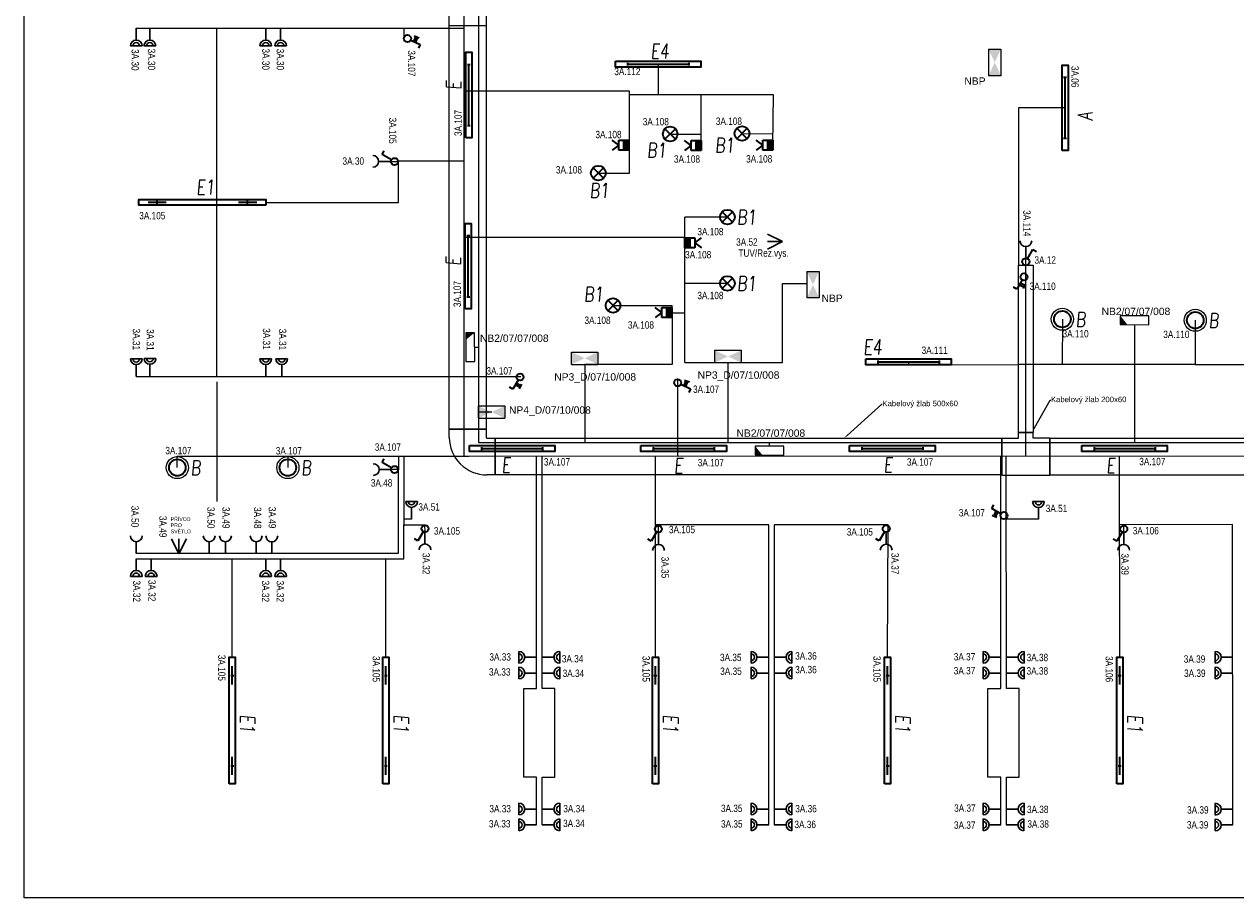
# Model space of a CAD drawing. Header units: millimetres. Extents: x 373037 to 693665, y 214892 to 273272.
# Tile 49 of 56: x 655038 to 671478, y 214892 to 226750. Entities that reach past the tile are written whole.
import ezdxf
from ezdxf import colors
from ezdxf.entities.mleader import LeaderData, LeaderLine
from ezdxf.enums import TextEntityAlignment as Align
from ezdxf.math import Vec2, Vec3

# ---------------------------------------------------------------- set-up
doc = ezdxf.new("R2010")
doc.units = ezdxf.units.MM
doc.header["$LTSCALE"] = 100
doc.layers.get('0').update_dxf_attribs({"linetype": 'CONTINUOUS'})
for name, color, linetype, lineweight in [('2DE_OBL', 91, 'CONTINUOUS', 35), ('2DE_OBL_L1', 91, 'CONTINUOUS', 35), ('CP_DETAL', 33, 'CONTINUOUS', 18), ('E_KABELOVY ŽLAB', 36, 'CONTINUOUS', 25), ('E_NOUZOVÉ+PP OSVĚTLENÍ', 60, 'CONTINUOUS', 25), ('E_SVĚTLA POPIS', 130, 'CONTINUOUS', 30), ('E_VEDENÍ SILNOPROUD', 50, 'CONTINUOUS', 25), ('E_VEDENÍ_CBS', 214, 'CONTINUOUS', 25), ('E_VYPINACE', 170, 'CONTINUOUS', 35), ('E_ZÁSUVKY POPIS', 111, 'CONTINUOUS', 30), ('E_ZÁSUVKY-DVOJITE', 7, 'CONTINUOUS', 30), ('E_ZÁSUVKY.OST.+VYVODY', 11, 'CONTINUOUS', 30), ('E_ŽLABY', 40, 'CONTINUOUS', 15), ('U1 LIGHTING', 10, 'CONTINUOUS', 35)]:
    doc.layers.add(name, color=color, linetype=linetype, lineweight=lineweight)
for name, color, linetype in [('BEZPECNOSTNE SVETLA', 80, 'CONTINUOUS'), ('E_RÁM', 253, 'CONTINUOUS'), ('GC3_MEP_E_LV_SECURITY LIGHT', 80, 'CONTINUOUS'), ('PIKTOGRAMY', 210, 'CONTINUOUS'), ('PRIPOJKA 230V', 1, 'CONTINUOUS'), ('ŽLAB', 7, 'CONTINUOUS')]:
    doc.layers.add(name, color=color, linetype=linetype)
doc.styles.add('ARIAL', font='arial.ttf')
doc.styles.add('CP_ATTR', font='ROMANS.SHX')
doc.styles.add('CS-ROMANS', font='romans.shx', dxfattribs={"width": 0.75, "oblique": 5})
doc.styles.get("Standard").update_dxf_attribs({"font": 'arial.ttf'})
doc.styles.add('V+P_01_B3_E_FP_001$0$BLOCK', font='romans.shx', dxfattribs={"width": 0.8})

# ---------------------------------------------------------------- blocks, each defined once
blk = doc.blocks.new('zasuvka_jednoducha')
at = {"color": 1, "lineweight": 30}
blk.add_line((19281, 12983), (19281, 13143), dxfattribs=at)
blk.add_arc((19281, 12903), 80, 0, 180, dxfattribs=at)
blk = doc.blocks.new('A$C3423193F')
at = {"color": 1, "linetype": 'ByBlock'}
for p, q in [((80, 240), (0, 240)), ((80, 240), (160, 240)), ((80, 160), (80, 0))]:
    blk.add_line(p, q, dxfattribs=at)
for radius in [80, 45.2]:
    blk.add_arc((80, 240), radius, 180, 0, dxfattribs=at)
blk = doc.blocks.new('*U28', base_point=(57391, -22719))
at = {"lineweight": 30, "ltscale": 0.1}
for p, q in [((57291, -22519), (57391, -22719)), ((57391, -22719), (57391, -22519)), ((57391, -22719), (57491, -22519))]:
    blk.add_line(p, q, dxfattribs=at)
blk = doc.blocks.new('pripojka 230V')
at = {"layer": 'PRIPOJKA 230V', "color": 1, "xscale": -1}
blk.add_blockref('*U28', (0, -2, -40), dxfattribs=at)
blk = doc.blocks.new('*U30')
at = {"color": 0, "linetype": 'ByBlock'}
for p, q in [((24, 249.57), (96, 374.28)), ((96, 374.28), (143.56, 346.82))]:
    blk.add_line(p, q, dxfattribs=at)
blk.add_circle((0, 208), 48, dxfattribs=at)
blk = doc.blocks.new('prepinas-svetel-jednoduchy')
at = {"layer": 'E_VYPINACE', "rotation": 89.99999999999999}
blk.add_blockref('*U30', (208, 2), dxfattribs=at)
blk = doc.blocks.new('E')
at = {"layer": 'U1 LIGHTING', "style": 'CS-ROMANS', "oblique": 5, "width": 0.75}
blk.add_text('E', height=200, dxfattribs=at).set_placement((229480, 21709))
blk = doc.blocks.new('*U24')
at = {"color": 0, "linetype": 'ByBlock'}
for p, q in [((24, 249.57), (96, 374.28)), ((96, 374.28), (143.56, 346.82))]:
    blk.add_line(p, q, dxfattribs=at)
blk.add_circle((0, 208), 48, dxfattribs=at)
blk = doc.blocks.new('tlacitko_prepinac_svetla')
at = {"layer": 'E_VYPINACE'}
for points in [[(16875, 8774), (16940, 8744)], [(16888, 8798), (16951, 8769)], [(16930, 8722), (16960, 8787)]]:
    blk.add_lwpolyline(points, dxfattribs=at)
at = {"layer": 'E_VYPINACE', "rotation": 180}
blk.add_blockref('*U24', (16937, 9090), dxfattribs=at)
blk = doc.blocks.new('*U32', base_point=(28429, 5840))
at = {"linetype": 'ByBlock'}
blk.add_hatch(color=0, dxfattribs=at).paths.add_polyline_path([(28362, 5840), (28497, 5840), (28497, 5772), (28362, 5772)])
at = {"color": 0, "linetype": 'ByBlock'}
for p, q in [((28429, 5907), (28362, 5997)), ((28429, 5907), (28497, 5997)), ((28362, 5907), (28497, 5907)), ((28362, 5772), (28362, 5907)), ((28362, 5840), (28497, 5840)), ((28497, 5772), (28362, 5772)), ((28497, 5907), (28497, 5772))]:
    blk.add_line(p, q, dxfattribs=at)
blk = doc.blocks.new('pohybove-cidlo-svetla')
at = {"layer": 'E_VYPINACE', "rotation": 180}
blk.add_blockref('*U32', (-1, 30), dxfattribs=at)
blk = doc.blocks.new('*U136')
for p, q in [((120, 260), (120, 370)), ((120, 370), (620, 370)), ((620, 370), (620, 260)), ((0, -250), (0, 250)), ((0, 250), (110, 250)), ((110, -250), (0, -250))]:
    blk.add_line(p, q)
for radius in [510, 10]:
    blk.add_arc((110, 260), radius, 270, 0)
at = {"style": 'CP_ATTR', "flags": 9}
for tag in ['NAME', 'PRODUCER', 'PRODUCT-TYPE', 'ARTICLE', 'FLOW', 'NUMBER', 'SYSTEM', 'FORM', 'SIZE', 'OTHER']:
    blk.add_attdef(tag, (0, 0), '', height=0.0001, dxfattribs=at)
blk = doc.blocks.new('*U137')
for p, q in [((0, -250), (0, 250)), ((0, 250), (10960, 250)), ((10960, 250), (10960, -250)), ((10960, -250), (0, -250))]:
    blk.add_line(p, q)
at = {"style": 'CP_ATTR', "flags": 9}
for tag in ['NAME', 'PRODUCER', 'PRODUCT-TYPE', 'ARTICLE', 'FLOW', 'NUMBER', 'SYSTEM', 'FORM', 'SIZE', 'OTHER']:
    blk.add_attdef(tag, (0, 0), '', height=0.0001, dxfattribs=at)
blk = doc.blocks.new('*U138')
for p, q in [((0, -250), (0, 250)), ((0, 250), (0, 250)), ((0, 250), (225, 250)), ((225, 325), (225, 325)), ((225, 325), (425, 325)), ((225, 250), (225, 325)), ((425, 325), (425, 325)), ((425, 250), (425, 325)), ((650, 250), (425, 250)), ((650, 250), (650, 250)), ((650, 250), (650, -250)), ((0, -250), (0, -250)), ((0, -250), (650, -250)), ((650, -250), (650, -250))]:
    blk.add_line(p, q)
at = {"style": 'CP_ATTR', "flags": 9}
for tag in ['NAME', 'PRODUCER', 'PRODUCT-TYPE', 'ARTICLE', 'FLOW', 'NUMBER', 'SYSTEM', 'FORM', 'SIZE', 'OTHER']:
    blk.add_attdef(tag, (0, 0), '', height=0.0001, dxfattribs=at)
blk = doc.blocks.new('*U139')
for p, q in [((0, -100), (0, 100)), ((0, 100), (2275, 100)), ((2275, 100), (2275, -100)), ((2275, -100), (0, -100))]:
    blk.add_line(p, q)
at = {"style": 'CP_ATTR', "flags": 9}
for tag in ['NAME', 'PRODUCER', 'PRODUCT-TYPE', 'ARTICLE', 'FLOW', 'NUMBER', 'SYSTEM', 'FORM', 'SIZE', 'OTHER']:
    blk.add_attdef(tag, (0, 0), '', height=0.0001, dxfattribs=at)
blk = doc.blocks.new('2DELLI009_CZ')
for p, q in [((-0.5, 0.1), (-0.5, -0.1)), ((-0.5, 0), (0.5, 0)), ((0.5, 0.1), (0.5, -0.1))]:
    blk.add_line(p, q)
blk.add_lwpolyline([(-0.7, 0.2), (0.7, 0.2), (0.7, -0.2), (-0.7, -0.2)], close=True)
at = {"linetype": 'ByBlock', "style": 'CP_ATTR', "flags": 9}
for tag, p in [('NAME', (-0.092, -0.018)), ('GROUP', (-0.092, -0.018)), ('NUMBER', (-0.092, -0.018)), ('PRODUCER', (-0.092, -0.018)), ('ARTICLE', (-0.092, -0.018)), ('CHARACTER', (-0.092, -0.018)), ('VOLTAGE', (-0.092, -0.019)), ('WEIGHT', (-0.092, -0.018)), ('OTHER', (-0.092, -0.018)), ('PRODUCT-TYPE', (-0.092, -0.019)), ('ORDER-NO', (-0.092, -0.019)), ('POWER', (-0.092, -0.019))]:
    blk.add_attdef(tag, text='', height=0.00005, dxfattribs=at).set_placement(p, align=Align.MIDDLE_LEFT)
blk = doc.blocks.new('*U38')
at = {"layer": 'GC3_MEP_E_LV_SECURITY LIGHT', "linetype": 'ByBlock'}
for p, q in [((-121, 195), (-119, -195)), ((-1, 195), (-121, 195)), ((1, -195), (-1, 195)), ((-119, -195), (1, -195))]:
    blk.add_line(p, q, dxfattribs=at)
at = {"layer": 'GC3_MEP_E_LV_SECURITY LIGHT'}
blk.add_solid([(-1, 195), (-121, 195), (-120, 98)], dxfattribs=at)
at = {"layer": 'BEZPECNOSTNE SVETLA', "style": 'ARIAL'}
blk.add_attdef('BEZ.SV', (52, -54), '', height=100, dxfattribs=at)
blk = doc.blocks.new('*U37')
at = {"layer": 'GC3_MEP_E_LV_SECURITY LIGHT', "linetype": 'ByBlock'}
for p, q in [((135, 59), (-255, 61)), ((-255, 61), (-255, -59)), ((135, -61), (135, 59)), ((-255, -59), (135, -61))]:
    blk.add_line(p, q, dxfattribs=at)
at = {"layer": 'GC3_MEP_E_LV_SECURITY LIGHT'}
blk.add_solid([(-255, 61), (-255, -59), (-158, -60)], dxfattribs=at)
at = {"layer": 'BEZPECNOSTNE SVETLA', "style": 'ARIAL'}
blk.add_attdef('BEZ.SV', (52, -54), '', height=100, dxfattribs=at)
blk = doc.blocks.new('V+P_01_B3_E_FP_001$0$E-LI-35')
at = {"layer": 'E_NOUZOVÉ+PP OSVĚTLENÍ', "linetype": 'ByBlock'}
for p, q in [((-10.88, -1.92), (10.88, -1.92)), ((-10.88, -12.08), (-10.88, -1.92)), ((10.88, -1.92), (10.88, -12.08)), ((-10.88, -12.08), (10.88, -12.08))]:
    blk.add_line(p, q, dxfattribs=at)
at = {"layer": 'E_NOUZOVÉ+PP OSVĚTLENÍ'}
blk.add_solid([(-10.88, -12.08), (-10.88, -1.92), (10.88, -1.92), (10.88, -12.08)], dxfattribs=at)
at = {"layer": 'E_NOUZOVÉ+PP OSVĚTLENÍ', "style": 'V+P_01_B3_E_FP_001$0$BLOCK', "width": 0.8, "flags": 8}
for tag, p in [('DIVERS.1', (-17.93, -2.11)), ('DIVERS.2', (-16.41, -11.97))]:
    blk.add_attdef(tag, text='', height=7.25, dxfattribs=at).set_placement(p, align=Align.RIGHT)
at = {"layer": 'E_NOUZOVÉ+PP OSVĚTLENÍ', "style": 'V+P_01_B3_E_FP_001$0$BLOCK', "width": 0.8}
for tag, p, height, flags in [('BLOCKNAME', (-6.79, -1.4), 2.54, 3), ('LEISTUNG', (13.35, -11.99), 7.25, 8)]:
    blk.add_attdef(tag, p, '', height=height, dxfattribs=dict(at, flags=flags))
blk.add_attdef('STROMKREIS', text='', height=7.25, dxfattribs=at).set_placement((-11.76, -23.81), align=Align.BOTTOM_CENTER)
blk = doc.blocks.new('*U43')
at = {"layer": 'GC3_MEP_E_LV_SECURITY LIGHT', "xscale": 16.54563019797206, "yscale": 16.54563022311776, "zscale": 16.54563022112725}
blk.add_blockref('V+P_01_B3_E_FP_001$0$E-LI-35', (0, 116), dxfattribs=at)
at = {"layer": 'PIKTOGRAMY', "style": 'ARIAL'}
blk.add_attdef('PIKTOGRAM', (162, -40), '', height=100, dxfattribs=at)
blk = doc.blocks.new('*U44')
at = {"layer": 'GC3_MEP_E_LV_SECURITY LIGHT', "xscale": 16.54563019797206, "yscale": 16.54563022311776, "zscale": 16.54563022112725, "rotation": 270.2193183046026}
blk.add_blockref('V+P_01_B3_E_FP_001$0$E-LI-35', (116, 0), dxfattribs=at)
at = {"layer": 'PIKTOGRAMY', "style": 'ARIAL'}
blk.add_attdef('PIKTOGRAM', (162, -40), '', height=100, dxfattribs=at)
blk = doc.blocks.new('2DELLI018_CZ')
for p, q in [((-0.6, 0), (-0.4, 0)), ((-0.5, 0.1), (-0.5, -0.1)), ((0.4, 0), (0.6, 0)), ((0.5, 0.1), (0.5, -0.1))]:
    blk.add_line(p, q)
blk.add_lwpolyline([(-0.7, 0.2), (0.7, 0.2), (0.7, -0.2), (-0.7, -0.2)], close=True)
at = {"linetype": 'ByBlock', "style": 'CP_ATTR', "flags": 9}
for tag, p in [('NAME', (-0.092, -0.018)), ('GROUP', (-0.092, -0.018)), ('NUMBER', (-0.092, -0.018)), ('PRODUCER', (-0.092, -0.018)), ('ARTICLE', (-0.092, -0.018)), ('CHARACTER', (-0.092, -0.018)), ('VOLTAGE', (-0.092, -0.019)), ('WEIGHT', (-0.092, -0.018)), ('OTHER', (-0.092, -0.018)), ('PRODUCT-TYPE', (-0.092, -0.019)), ('ORDER-NO', (-0.092, -0.019)), ('POWER', (-0.092, -0.019))]:
    blk.add_attdef(tag, text='', height=0.00005, dxfattribs=at).set_placement(p, align=Align.MIDDLE_LEFT)
blk = doc.blocks.new('E1')
at = {"layer": 'U1 LIGHTING', "style": 'CS-ROMANS', "oblique": 5, "width": 0.75}
blk.add_text('E1', height=200, dxfattribs=at).set_placement((229480, 21709))
blk = doc.blocks.new('2DELPH010_CZ')
blk.add_ellipse((0, 0), major_axis=(-0.053, 0.053), ratio=1, start_param=3.926991, end_param=10.210176)
at = {"layer": 'CP_DETAL'}
blk.add_ellipse((0, 0), major_axis=(-0.0707, 0.0707), ratio=1, start_param=3.926991, end_param=10.210176, dxfattribs=at)
at = {"linetype": 'ByBlock', "style": 'CP_ATTR', "flags": 9}
for tag in ['NAME', 'GROUP', 'NUMBER', 'PRODUCER', 'ARTICLE', 'PRODUCT-TYPE', 'ORDER-NO', 'CHARACTER', 'POWER', 'VOLTAGE', 'WEIGHT', 'OTHER']:
    blk.add_attdef(tag, text='', height=0.00000005, dxfattribs=at).set_placement((0, 0), align=Align.MIDDLE_LEFT)
blk = doc.blocks.new('B')
at = {"layer": 'U1 LIGHTING', "style": 'CS-ROMANS', "oblique": 5, "width": 0.75}
blk.add_text('B', height=200, dxfattribs=at).set_placement((229480, 21709))
blk = doc.blocks.new('*U140')
for p, q in [((0, -250), (0, 250)), ((0, 250), (6877, 250)), ((6877, 250), (6877, -250)), ((6877, -250), (0, -250))]:
    blk.add_line(p, q)
at = {"style": 'CP_ATTR', "flags": 9}
for tag in ['NAME', 'PRODUCER', 'PRODUCT-TYPE', 'ARTICLE', 'FLOW', 'NUMBER', 'SYSTEM', 'FORM', 'SIZE', 'OTHER']:
    blk.add_attdef(tag, (0, 0), '', height=0.0001, dxfattribs=at)
blk = doc.blocks.new('*U141')
for p, q in [((0, -250), (0, 250)), ((0, 250), (7512.5, 250)), ((7512.5, 250), (7512.5, -250)), ((7512.5, -250), (0, -250))]:
    blk.add_line(p, q)
at = {"style": 'CP_ATTR', "flags": 9}
for tag in ['NAME', 'PRODUCER', 'PRODUCT-TYPE', 'ARTICLE', 'FLOW', 'NUMBER', 'SYSTEM', 'FORM', 'SIZE', 'OTHER']:
    blk.add_attdef(tag, (0, 0), '', height=0.0001, dxfattribs=at)
blk = doc.blocks.new('E4')
at = {"layer": 'U1 LIGHTING', "style": 'CS-ROMANS', "oblique": 5, "width": 0.75}
blk.add_text('E4', height=200, dxfattribs=at).set_placement((229480, 21709))
blk = doc.blocks.new('2DELLI_01_CZ')
for p, q in [((-0.354, 0.354), (0.354, -0.354)), ((-0.354, -0.354), (0.354, 0.354))]:
    blk.add_line(p, q)
blk.add_circle((0, 0), 0.5)
at = {"linetype": 'ByBlock', "style": 'CP_ATTR', "flags": 9}
for tag, p in [('NAME', (-0.092, -0.018)), ('GROUP', (-0.092, -0.018)), ('NUMBER', (-0.092, -0.018)), ('PRODUCER', (-0.092, -0.018)), ('ARTICLE', (-0.092, -0.018)), ('CHARACTER', (-0.092, -0.018)), ('VOLTAGE', (-0.092, -0.019)), ('WEIGHT', (-0.092, -0.018)), ('OTHER', (-0.092, -0.018)), ('PRODUCT-TYPE', (-0.092, -0.019)), ('ORDER-NO', (-0.092, -0.019)), ('POWER', (-0.092, -0.019))]:
    blk.add_attdef(tag, text='', height=0.00005, dxfattribs=at).set_placement(p, align=Align.MIDDLE_LEFT)
blk = doc.blocks.new('B1')
at = {"layer": 'U1 LIGHTING', "style": 'CS-ROMANS', "oblique": 5, "width": 0.75}
blk.add_text('B1', height=200, dxfattribs=at).set_placement((229480, 21709))
blk = doc.blocks.new('A')
at = {"layer": 'U1 LIGHTING', "style": 'CS-ROMANS', "oblique": 5, "width": 0.75}
blk.add_text('A', height=200, dxfattribs=at).set_placement((229480, 21709))

msp = doc.modelspace()

# ---------------------------------------------------------------- linework, layer by layer
for p, q in [((657648, 226695), (657648, 221970)), ((657652, 221895), (657652, 220270))]:
    msp.add_line(p, q)
at = {"layer": 'E_RÁM', "color": 252, "true_color": 0x939598}
msp.add_lwpolyline([(681618, 214892), (655038, 214892), (655038, 238572), (681618, 238572)], close=True, dxfattribs=at)
at = {"layer": 'E_VEDENÍ SILNOPROUD'}
for p, q in [((661002, 232680), (661002, 220883)), ((656558, 226695), (661002, 226695)), ((660190, 226695), (660190, 226556)), ((663640, 226208), (663640, 225792)), ((663253, 225842), (661002, 225842)), ((663253, 225792), (663253, 225842)), ((665203, 225792), (663253, 225792)), ((663253, 224730), (663253, 225792)), ((664222, 225105), (664222, 225792)), ((665197, 225109), (665203, 225792)), ((669162, 225616), (668528, 225616)), ((668528, 225616), (668528, 223482)), ((663803, 225260), (664222, 225260)), ((664778, 225267), (665198, 225263)), ((660115, 224332), (660115, 224896)), ((660115, 224896), (661002, 224896)), ((660007, 224887), (660115, 224887)), ((662828, 224730), (663253, 224730)), ((658315, 224332), (660115, 224332)), ((664580, 224132), (664003, 224132)), ((664003, 222157), (664003, 224132)), ((664003, 223857), (661002, 223857)), ((668528, 223482), (668629, 223478)), ((668629, 223478), (668629, 223573)), ((668629, 220890), (668629, 223482)), ((664580, 223232), (664003, 223232)), ((663028, 222932), (663828, 222932)), ((663828, 222832), (663828, 222932)), ((663828, 222832), (664003, 222832)), ((663828, 222832), (663828, 222132)), ((669125, 222746), (669122, 222132)), ((670928, 222732), (670928, 222132)), ((663828, 222132), (662643, 222132)), ((664003, 222157), (664587, 222157)), ((667037, 222166), (667037, 222126)), ((667037, 222126), (668528, 222132)), ((670928, 222132), (668528, 222132)), ((670928, 222132), (671978, 222132)), ((656558, 221970), (661777, 221970)), ((663904, 221932), (663904, 220887)), ((657115, 220732), (657115, 220885)), ((657115, 220885), (661071, 220885)), ((658615, 220885), (658615, 220732)), ((660115, 220885), (660115, 220705)), ((660190, 220885), (660190, 219943)), ((661071, 220885), (676465, 220895)), ((661990, 219957), (661990, 220886)), ((662065, 217735), (662064, 220886)), ((663603, 218157), (663602, 220887)), ((668290, 219957), (668290, 220890)), ((668365, 217735), (668364, 220890)), ((669903, 218157), (669901, 220891)), ((657115, 220732), (657115, 220732)), ((657115, 220732), (657115, 220732)), ((657115, 220732), (657115, 220732)), ((657115, 220732), (657115, 220732)), ((660115, 220705), (660016, 220705)), ((660115, 219570), (660115, 220705)), ((660294, 220032), (660190, 220032)), ((668800, 220032), (668364, 220032)), ((660190, 219495), (660190, 219957)), ((660190, 219957), (660475, 219957)), ((660477, 219855), (660475, 219957)), ((661990, 217735), (661990, 219957)), ((665140, 219957), (663603, 219957)), ((663645, 219849), (663645, 219957)), ((665140, 215882), (665140, 219957)), ((666761, 219957), (665215, 219957)), ((665215, 219957), (665215, 215882)), ((666753, 218157), (666761, 219957)), ((668290, 217735), (668290, 219957)), ((671434, 219961), (669904, 219957)), ((669957, 219849), (669957, 219957)), ((671440, 215881), (671434, 219961)), ((656558, 219570), (660115, 219570)), ((656558, 219495), (660190, 219495)), ((657861, 218157), (657861, 219495)), ((659945, 218157), (659945, 219495)), ((661815, 216530), (661815, 217735)), ((661815, 217735), (661990, 217735)), ((662240, 217735), (662065, 217735)), ((662240, 216530), (662240, 217735)), ((668115, 216530), (668115, 217735)), ((668115, 217735), (668290, 217735)), ((668540, 217735), (668365, 217735)), ((668540, 216530), (668540, 217735)), ((661990, 216530), (661815, 216530)), ((661990, 215882), (661990, 216530)), ((662065, 215882), (662065, 216530)), ((662065, 216530), (662240, 216530)), ((668290, 216530), (668115, 216530)), ((668290, 215882), (668290, 216530)), ((668365, 215882), (668365, 216530)), ((668365, 216530), (668540, 216530))]:
    msp.add_line(p, q, dxfattribs=at)
at = {"layer": 'E_VEDENÍ_CBS'}
for p, q in [((661200, 232457), (661200, 221074)), ((665325, 223232), (665656, 223233)), ((665328, 222157), (665325, 223232)), ((670105, 222672), (670105, 221074)), ((661150, 222368), (661200, 222368)), ((662643, 222132), (662643, 221074)), ((664587, 222157), (665328, 222157)), ((664587, 222157), (664587, 221074)), ((661381, 221485), (661200, 221485)), ((661200, 221074), (673708, 221074)), ((665152, 221022), (665152, 221074))]:
    msp.add_line(p, q, dxfattribs=at)
at = {"layer": 'E_ŽLABY'}
msp.add_line((660806, 226732), (661306, 226732), dxfattribs=at)

# ---------------------------------------------------------------- block references
msp.add_blockref('E1', (427893, 202730))
at = {"rotation": 270}
for p in [(636259, 446859), (638343, 446859), (642001, 446859), (645151, 446859), (648301, 446859)]:
    msp.add_blockref('E1', p, dxfattribs=at)
at = {"layer": '2DE_OBL'}
for name, p, xscale, yscale, zscale in [('2DELLI_01_CZ', (663803, 225260), 200, 200, 100), ('2DELLI_01_CZ', (664778, 225267), 200, 200, 100), ('2DELLI_01_CZ', (662828, 224730), 200, 200, 100), ('2DELLI_01_CZ', (664580, 224132), 200, 200, 100), ('2DELLI_01_CZ', (664580, 223232), 200, 200, 100), ('2DELLI_01_CZ', (663028, 222932), 200, 200, 100), ('2DELPH010_CZ', (669125, 222746), 1500, 1500, 252.5252525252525), ('2DELPH010_CZ', (670928, 222732), 1500, 1500, 252.5252525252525), ('2DELPH010_CZ', (657115, 220732), 1500, 1500, 252.5252525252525), ('2DELPH010_CZ', (658615, 220732), 1500, 1500, 252.5252525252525)]:
    msp.add_blockref(name, p, dxfattribs=dict(at, xscale=xscale, yscale=yscale, zscale=zscale))
at = {"layer": '2DE_OBL', "xscale": 1228.571428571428, "yscale": 200, "zscale": 1000}
for p, rotation in [((657455, 224332), 180), ((657861, 217297), 89.99999999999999), ((659945, 217297), 89.99999999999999), ((663603, 217297), 89.99999999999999), ((666753, 217297), 89.99999999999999), ((669903, 217297), 89.99999999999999)]:
    msp.add_blockref('2DELLI018_CZ', p, dxfattribs=dict(at, rotation=rotation))
at = {"layer": '2DE_OBL_L1', "xscale": 828.5714285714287, "yscale": 200, "zscale": 1000, "rotation": 90}
for p in [(661071, 225789), (669162, 225616), (661063, 223466)]:
    msp.add_blockref('2DELLI009_CZ', p, dxfattribs=at)
at = {"layer": '2DE_OBL_L1', "xscale": 828.5714285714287, "yscale": 200, "zscale": 1000}
for p in [(663640, 226208), (667037, 222166), (661658, 220990), (663987, 220990), (666817, 220991), (669969, 220990)]:
    msp.add_blockref('2DELLI009_CZ', p, dxfattribs=at)
at = {"layer": 'E_NOUZOVÉ+PP OSVĚTLENÍ'}
ref = msp.add_blockref('*U44', (668207, 226232), dxfattribs=at)
ref.add_attrib('PIKTOGRAM', 'NBP', (667795, 225929), dxfattribs={"height": 100, "style": 'ARIAL'})
ref = msp.add_blockref('*U44', (665740, 223215), dxfattribs=at)
ref.add_attrib('PIKTOGRAM', 'NBP', (665857, 222980), dxfattribs={"height": 100, "style": 'ARIAL'})
ref = msp.add_blockref('*U37', (670165, 222732), dxfattribs=at)
ref.add_attrib('BEZ.SV', 'NB2/07/07/008', (669657, 222802), dxfattribs={"layer": 'BEZPECNOSTNE SVETLA', "height": 100, "style": 'ARIAL'})
ref = msp.add_blockref('*U38', (661150, 222368), dxfattribs=at)
ref.add_attrib('BEZ.SV', 'NB2/07/07/008', (661222, 222438), dxfattribs={"layer": 'BEZPECNOSTNE SVETLA', "height": 100, "style": 'ARIAL'})
ref = msp.add_blockref('*U43', (662643, 222216), dxfattribs=at)
ref.add_attrib('PIKTOGRAM', 'NP3_D/07/10/008', (662230, 221913), dxfattribs={"height": 100, "style": 'ARIAL'})
ref = msp.add_blockref('*U43', (664587, 222241), dxfattribs=at)
ref.add_attrib('PIKTOGRAM', 'NP3_D/07/10/008', (664175, 221938), dxfattribs={"height": 100, "style": 'ARIAL'})
ref = msp.add_blockref('*U43', (661381, 221485), dxfattribs=at)
ref.add_attrib('PIKTOGRAM', 'NP4_D/07/10/008', (661616, 221463), dxfattribs={"height": 100, "style": 'ARIAL'})
ref = msp.add_blockref('*U37', (665211, 220962), dxfattribs=at)
ref.add_attrib('BEZ.SV', 'NB2/07/07/008', (664703, 221150), dxfattribs={"layer": 'BEZPECNOSTNE SVETLA', "height": 100, "style": 'ARIAL'})
at = {"layer": 'E_VEDENÍ_CBS', "rotation": 90}
msp.add_blockref('A', (691242, -4037), dxfattribs=at)
at = {"layer": 'E_VYPINACE', "rotation": 89.99999999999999}
for p in [(660479, 219903), (663645, 219898), (666737, 219902), (669960, 219898)]:
    msp.add_blockref('prepinas-svetel-jednoduchy', p, dxfattribs=at)
at = {"layer": 'E_ZÁSUVKY-DVOJITE', "xscale": -1, "rotation": 180}
for p in [(656478, 226695), (656663, 226695), (658235, 226695), (658437, 226695), (656478, 219495), (656680, 219495), (658235, 219495), (658437, 219495)]:
    msp.add_blockref('A$C3423193F', p, dxfattribs=at)
at = {"layer": 'E_ZÁSUVKY-DVOJITE'}
for p in [(656478, 221970), (656664, 221974), (658235, 221970), (658452, 221970), (660214, 220032), (668720, 220030)]:
    msp.add_blockref('A$C3423193F', p, dxfattribs=at)
for p, rotation in [((661990, 218077), 89.99999999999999), ((662065, 218237), 270), ((665140, 218077), 89.99999999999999), ((665215, 218237), 270), ((668290, 218077), 89.99999999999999), ((668365, 218237), 270), ((671440, 218077), 89.99999999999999), ((661990, 217863), 89.99999999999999), ((662065, 218023), 270), ((665140, 217863), 89.99999999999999), ((665215, 218023), 270), ((668290, 217863), 89.99999999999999), ((668365, 218023), 270), ((671440, 217863), 89.99999999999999), ((661990, 216016), 89.99999999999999), ((662065, 216176), 270), ((665140, 216016), 89.99999999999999), ((665215, 216176), 270), ((668290, 216016), 89.99999999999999), ((668365, 216176), 270), ((671440, 216015), 89.99999999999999), ((661990, 215802), 89.99999999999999), ((662065, 215962), 270), ((665140, 215802), 89.99999999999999), ((665215, 215962), 270), ((668290, 215802), 89.99999999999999), ((668362, 215962), 270), ((671440, 215801), 89.99999999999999)]:
    msp.add_blockref('A$C3423193F', p, dxfattribs=dict(at, rotation=rotation))
at = {"layer": 'E_ZÁSUVKY.OST.+VYVODY', "color": 1}
for name, p, rotation in [('tlacitko_prepinac_svetla', (670563, 210458), 94.99999999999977), ('zasuvka_jednoducha', (646864, 244169), 270), ('zasuvka_jednoducha', (687910, 236715), 180), ('tlacitko_prepinac_svetla', (674228, 205785), 94.99999999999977), ('zasuvka_jednoducha', (646872, 239986), 270), ('tlacitko_prepinac_svetla', (659450, 237018), 270), ('zasuvka_jednoducha', (675839, 232709), 180), ('zasuvka_jednoducha', (676829, 232709), 180), ('zasuvka_jednoducha', (677050, 232708), 180), ('zasuvka_jednoducha', (677467, 232708), 180), ('zasuvka_jednoducha', (677678, 232707), 180)]:
    msp.add_blockref(name, p, dxfattribs=dict(at, rotation=rotation))
at = {"layer": 'E_ZÁSUVKY.OST.+VYVODY', "rotation": 89.99999999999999}
msp.add_blockref('pripojka 230V', (665323, 223799), dxfattribs=at)
at = {"layer": 'E_ZÁSUVKY.OST.+VYVODY', "color": 1}
for name, p in [('tlacitko_prepinac_svetla', (651668, 214439)), ('tlacitko_prepinac_svetla', (644829, 213079)), ('zasuvka_jednoducha', (641195, 206712)), ('zasuvka_jednoducha', (644364, 206705)), ('zasuvka_jednoducha', (647453, 206708)), ('zasuvka_jednoducha', (650676, 206706))]:
    msp.add_blockref(name, p, dxfattribs=at)
at = {"layer": 'E_ZÁSUVKY.OST.+VYVODY'}
msp.add_blockref('pripojka 230V', (657138, 219565), dxfattribs=at)
at = {"layer": 'E_ŽLABY'}
for name, p, rotation in [('*U137', (661056, 232212), 270), ('*U139', (668628, 221206), 90)]:
    msp.add_blockref(name, p, dxfattribs=dict(at, rotation=rotation))
for name, p in [('E4', (434056, 204577)), ('B1', (434007, 203230)), ('B1', (434932, 203300)), ('B1', (433230, 202686)), ('B1', (435229, 202323)), ('B1', (435229, 201423)), ('B1', (433154, 201276)), ('B', (439825, 200934)), ('B', (441628, 200920)), ('E4', (436945, 200560)), ('*U140', (661426, 220882)), ('*U141', (668953, 220881)), ('B', (427815, 198920)), ('B', (429315, 198920))]:
    msp.add_blockref(name, p, dxfattribs=at)
at = {"layer": 'E_ŽLABY', "zscale": 50, "rotation": 270}
msp.add_blockref('*U136', (661056, 221252), dxfattribs=at)
at = {"layer": 'E_ŽLABY', "zscale": 50}
msp.add_blockref('*U138', (668303, 220881), dxfattribs=at)
at = {"layer": 'U1 LIGHTING', "rotation": 90}
for p in [(682677, -3621), (682671, -6008)]:
    msp.add_blockref('E', p, dxfattribs=at)
at = {"layer": 'U1 LIGHTING'}
for p in [(432035, 198958), (434375, 198949), (437218, 198962), (440240, 198953)]:
    msp.add_blockref('E', p, dxfattribs=at)
at = {"layer": 'ŽLAB'}
for name, p, rotation in [('pohybove-cidlo-svetla', (663144, 225106), 270), ('pohybove-cidlo-svetla', (664124, 225104), 270), ('pohybove-cidlo-svetla', (665099, 225109), 270), ('pohybove-cidlo-svetla', (664099, 223786), 89.99999999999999), ('prepinas-svetel-jednoduchy', (668627, 223525), 270), ('pohybove-cidlo-svetla', (663727, 222837), 270)]:
    msp.add_blockref(name, p, dxfattribs=dict(at, rotation=rotation))
for p in [(660063, 224884), (660063, 220703)]:
    msp.add_blockref('prepinas-svetel-jednoduchy', p, dxfattribs=at)

# ---------------------------------------------------------------- texts
at = {"layer": 'E_SVĚTLA POPIS', "width": 0.8}
for s, rotation, p in [('3A.107', 270, (660245, 226396)), ('3A.06', 270, (669247, 226184)), ('3A.107', 90, (660975, 225233)), ('3A.105', 270, (659988, 225483)), ('3A.107', 90, (660963, 222911)), ('3A.105', 270, (657669, 218190)), ('3A.105', 270, (659766, 218174)), ('3A.105', 270, (663427, 218176)), ('3A.105', 270, (666560, 218175)), ('3A.106', 270, (669711, 218173))]:
    msp.add_text(s, height=100, rotation=rotation, dxfattribs=at).set_placement(p)
for s, p in [('3A.112', (663045, 226059)), ('3A.108', (663431, 225378)), ('3A.108', (664423, 225384)), ('3A.108', (662789, 225203)), ('3A.108', (663854, 224871)), ('3A.108', (664834, 224873)), ('3A.108', (662252, 224724)), ('3A.105', (656599, 224102)), ('3A.108', (664172, 223885)), ('3A.108', (664006, 223572)), ('3A.12', (668746, 223500)), ('3A.108', (664172, 223018)), ('3A.110', (668680, 223144)), ('3A.108', (662640, 222682)), ('3A.108', (663229, 222618)), ('3A.110', (669127, 222499)), ('3A.110', (670494, 222490)), ('3A.111', (667215, 222275)), ('3A.107', (661310, 221995)), ('3A.107', (664113, 221746)), ('3A.107', (656953, 220913)), ('3A.107', (658451, 220910)), ('3A.107', (659795, 220960)), ('3A.107', (662090, 220760)), ('3A.107', (664177, 220749)), ('3A.107', (667015, 220758)), ('3A.107', (670168, 220764)), ('3A.51', (660386, 220148)), ('3A.107', (667719, 220069)), ('3A.51', (668899, 220128)), ('3A.105', (663786, 219841)), ('3A.105', (666199, 219809)), ('3A.106', (670080, 219826))]:
    msp.add_text(s, height=100, dxfattribs=at).set_placement(p)
at = {"layer": 'E_ZÁSUVKY POPIS', "width": 0.8}
for s, p in [('3A.30', (656494, 226413)), ('3A.30', (656716, 226419)), ('3A.30', (658267, 226421)), ('3A.30', (658464, 226419)), ('3A.114', (668593, 224226)), ('3A.31', (656510, 222619)), ('3A.31', (656699, 222611)), ('3A.31', (658276, 222624)), ('3A.31', (658494, 222617)), ('3A.50', (656491, 220214)), ('3A.50', (657522, 220197)), ('3A.49', (657727, 220197)), ('3A.48', (658155, 220196)), ('3A.49', (658354, 220199)), ('3A.49', (656871, 220076)), ('3A.32', (660443, 219574)), ('3A.35', (663684, 219522)), ('3A.37', (666805, 219574)), ('3A.39', (669925, 219567)), ('3A.32', (656515, 219199)), ('3A.32', (656722, 219208)), ('3A.32', (658263, 219198)), ('3A.32', (658463, 219198))]:
    msp.add_text(s, height=100, rotation=270, dxfattribs=at).set_placement(p)
for s, p in [('3A.30', (659357, 224843)), ('3A.52', (664698, 223744)), ('TUV/Rez.vys.', (664729, 223594)), ('3A.48', (659741, 220474)), ('3A.105', (660597, 219822)), ('3A.33', (661350, 218112)), ('3A.34', (662333, 218087)), ('3A.35', (664479, 218105)), ('3A.36', (665499, 218125)), ('3A.37', (667651, 218114)), ('3A.38', (668640, 218104)), ('3A.39', (670772, 218083)), ('3A.33', (661344, 217908)), ('3A.34', (662344, 217890)), ('3A.35', (664482, 217918)), ('3A.36', (665499, 217940)), ('3A.37', (667651, 217925)), ('3A.38', (668639, 217922)), ('3A.39', (670776, 217891)), ('3A.33', (661350, 216051)), ('3A.34', (662353, 216052)), ('3A.35', (664492, 216056)), ('3A.36', (665500, 216052)), ('3A.37', (667656, 216060)), ('3A.38', (668644, 216042)), ('3A.39', (670817, 216035)), ('3A.33', (661344, 215847)), ('3A.34', (662350, 215853)), ('3A.35', (664493, 215845)), ('3A.36', (665489, 215838)), ('3A.37', (667654, 215829)), ('3A.38', (668650, 215844)), ('3A.39', (670814, 215832))]:
    msp.add_text(s, height=100, dxfattribs=at).set_placement(p)
at = {"layer": 'E_ZÁSUVKY POPIS', "insert": (657026, 220057), "char_height": 50, "attachment_point": 1}
msp.add_mtext_dynamic_manual_height_columns('PŘÍVOD PRO SVĚTLO', width=210, gutter_width=12.5, heights=[0], dxfattribs=at)

# ---------------------------------------------------------------- leaders
at = {"layer": 'E_KABELOVY ŽLAB'}
ml = msp.add_multileader_mtext('Standard', dxfattribs=at)
ml.set_content('Kabelový žlab 500x60', color=256, style='ARIAL')
ml.set_leader_properties()
ml.build(insert=Vec2(0, 0))
ml.multileader.update_dxf_attribs({"arrow_head_size": 50})
ctx = ml.context
ctx.base_point, ctx.char_height, ctx.arrow_head_size, ctx.plane_origin = Vec3(666681, 221591), 75, 50, Vec3(666154, 221124)
notes = []
notes.append((ctx, [(0, (1, 1, 0), (666673, 221591), (1, 0), 8, [(0, [(666166, 221134)], 0, [])])]))
ctx.mtext.insert, ctx.mtext.flow_direction = Vec3(666683, 221640), 5
ml = msp.add_multileader_mtext('Standard', dxfattribs=at)
ml.set_content('Kabelový žlab 200x60', color=256, style='ARIAL')
ml.set_leader_properties()
ml.build(insert=Vec2(0, 0))
ml.multileader.update_dxf_attribs({"arrow_head_size": 50})
ctx = ml.context
ctx.base_point, ctx.char_height, ctx.arrow_head_size, ctx.plane_origin = Vec3(668967, 221646), 75, 50, Vec3(668710, 221217)
notes.append((ctx, [(0, (1, 1, 0), (668959, 221646), (1, 0), 8, [(0, [(668723, 221226)], 0, [])])]))
ctx.mtext.insert, ctx.mtext.flow_direction = Vec3(668969, 221695), 5
for ctx, leaders in notes:
    for number, flags, end, landing, length, lines in leaders:
        leader = LeaderData()
        leader.index, (leader.has_last_leader_line, leader.has_dogleg_vector, leader.attachment_direction) = number, flags
        leader.last_leader_point, leader.dogleg_vector, leader.dogleg_length = Vec3(end), Vec3(landing), length
        for number, points, colour, breaks in lines:
            line = LeaderLine()
            line.index, line.vertices, line.color, line.breaks = number, Vec3.list(points), colors.encode_raw_color(colour), breaks
            leader.lines.append(line)
        ctx.leaders.append(leader)

doc.saveas('drawing.dxf')
